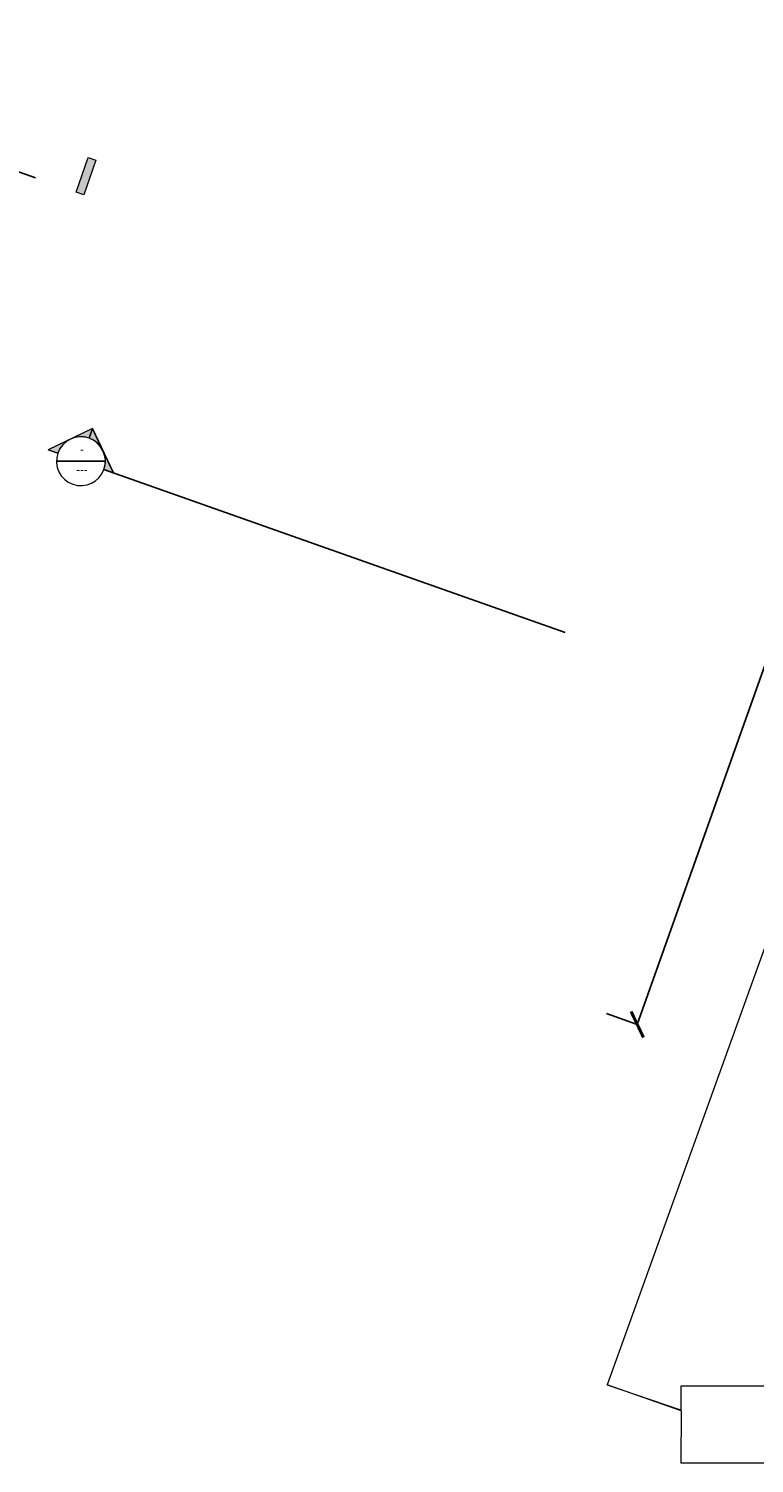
# Model space of a CAD drawing. Header units: inches. Extents: x 424 to 2043, y -237 to 445.
# Tile 151 of 256: x 563 to 580, y 16 to 51. Entities that reach past the tile are written whole.
import ezdxf

# ---------------------------------------------------------------- set-up
doc = ezdxf.new("R2010")
doc.units = ezdxf.units.IN
doc.header["$MEASUREMENT"] = 0
doc.linetypes.add('ACAD_ISO03W100', pattern=[30, 12, -18])
doc.layers.add('A-GENM', color=13, linetype='Continuous', lineweight=9)
doc.layers.add('G-ANNO-SYMB', color=111, linetype='Continuous', lineweight=9)
doc.styles.add('Arial_2', font='arial.ttf', dxfattribs={"height": 0.196707})
doc.styles.get("Standard").update_dxf_attribs({"font": 'arial.ttf'})
doc.dimstyles.new('ISO-25', dxfattribs={"dimtxt": 1.2, "dimasz": 0.5, "dimexe": 0.8, "dimexo": 50, "dimtad": 1, "dimtoh": 1, "dimdec": 1, "dimdsep": 46, "dimtxsty": 'Standard', "dimblk": 'ARCHTICK', "dimcen": 2.5, "dimadec": 0, "dimazin": 0, "dimtfac": 1, "dimtdec": 1, "dimtmove": 0, "dimatfit": 3, "dimldrblk": 'ARCHTICK', "dimfxl": 1, "dimfxlon": 1, "dimarcsym": 0})

# ---------------------------------------------------------------- blocks, each defined once
blk = doc.blocks.new('Generic Models 1 - Generic Models 1-135348-همکف')
at = {"layer": 'A-GENM'}
for p, q in [((-159.807, 0.113), (-164.572, -13.16)), ((-164.572, -13.16), (-162.799, -13.77)), ((-162.76, -13.801), (-164.572, -13.16)), ((-162.76, -13.778), (-162.76, -13.185)), ((-162.76, -13.185), (-153.56, -13.185)), ((-162.799, -13.77), (-162.76, -13.778)), ((-162.76, -13.784), (-162.799, -13.77)), ((-162.76, -13.784), (-162.76, -13.778)), ((-162.76, -13.801), (-162.76, -13.784))]:
    blk.add_line(p, q, dxfattribs=at)
blk = doc.blocks.new('Generic Models 6 - Generic Models 6-166558-همکف')
at = {"layer": 'A-GENM'}
for p in [(-162.76, -13.801), (-158.981, -15.085)]:
    blk.add_line(p, (-162.76, -15.085), dxfattribs=at)
blk = doc.blocks.new('_ArchTick')
at = {"color": 0, "linetype": 'ByBlock', "const_width": 0.15}
blk.add_lwpolyline([(-0.5, -0.5), (0.5, 0.5)], dxfattribs=at)
blk = doc.blocks.new('*D944')
at = {"color": 0, "lineweight": -2, "transparency": 16777216}
for p, q in [((601.701, 94.324), (600.947, 94.591)), ((601.701, 94.324), (577.598, 26.411)), ((577.598, 26.411), (576.844, 26.678))]:
    blk.add_line(p, q, dxfattribs=at)
at = {"layer": 'Defpoints', "color": 0, "transparency": 16777216}
for p in [(604.687, 93.264), (577.598, 26.411), (580.584, 25.351)]:
    blk.add_point(p, dxfattribs=at)
at = {"color": 0, "lineweight": -2, "transparency": 16777216, "xscale": 0.5, "yscale": 0.5, "zscale": 0.5}
for p, rotation in [((601.701, 94.324), 70.45962251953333), ((577.598, 26.411), 250.4596225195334)]:
    blk.add_blockref('_ArchTick', p, dxfattribs=dict(at, rotation=rotation))
at = {"color": 0, "transparency": 16777216, "insert": (588.493, 60.778), "char_height": 1.2, "attachment_point": 5, "rotation": 70.4596}
blk.add_mtext('72.1', dxfattribs=at)
blk = doc.blocks.new('Section - M_Section Tail - Filled-28045-زیرزمین')
at = {"layer": 'G-ANNO-SYMB'}
blk.add_hatch(color=256, dxfattribs=at).paths.add_polyline_path([(0, 0.009), (0, 0), (-0.002, 0), (-0.002, 0.009)], flags=0)
for p, q in [((0, 0.009), (-0.002, 0.009)), ((-0.002, 0.009), (-0.002, 0)), ((0, 0), (0, 0.009)), ((-0.002, 0), (0, 0))]:
    blk.add_line(p, q, dxfattribs=at)
blk = doc.blocks.new('Section - M_Section Head - Filled-1049-زیرزمین')
at = {"layer": 'G-ANNO-SYMB'}
h = blk.add_hatch(color=256, dxfattribs=at)
edge = h.paths.add_edge_path(flags=0)
edge.add_line((-0.006, 0.00849), (-0.006, 0.006))
edge.add_arc((-0.006, 0), 0.006, 90, 135)
edge.add_line((-0.01024, 0.00424), (-0.006, 0.00849))
h = blk.add_hatch(color=256, dxfattribs=at)
edge = h.paths.add_edge_path(flags=0)
edge.add_line((-0.006, 0.00849), (-0.00176, 0.00424))
edge.add_arc((-0.006, 0), 0.006, 45, 90)
edge.add_line((-0.006, 0.006), (-0.006, 0.00849))
h = blk.add_hatch(color=256, dxfattribs=at)
edge = h.paths.add_edge_path(flags=0)
edge.add_line((-0.01449, 0), (-0.01024, 0.00424))
edge.add_arc((-0.006, 0), 0.006, 135, 180)
edge.add_line((-0.012, 0), (-0.01449, 0))
h = blk.add_hatch(color=256, dxfattribs=at)
edge = h.paths.add_edge_path(flags=0)
edge.add_line((0.00249, 0), (0, 0))
edge.add_arc((-0.006, 0), 0.006, 360, 405)
edge.add_line((-0.00176, 0.00424), (0.00249, 0))
for p, q in [((-0.006, 0.00849), (-0.01449, 0)), ((-0.006, 0.00849), (-0.01024, 0.00424)), ((-0.006, 0.00849), (0.00249, 0)), ((-0.006, 0.006), (-0.006, 0.00849)), ((-0.006, 0.00849), (-0.006, 0.006)), ((-0.00176, 0.00424), (-0.006, 0.00849)), ((-0.01024, 0.00424), (-0.01449, 0)), ((0.00249, 0), (-0.00176, 0.00424)), ((-0.01449, 0), (-0.012, 0)), ((0, 0), (0.00249, 0)), ((-0.012, 0), (-0.01449, 0)), ((0, 0), (0.00249, 0))]:
    blk.add_line(p, q, dxfattribs=at)
for start, end in [(360, 180), (135, 180), (90, 135), (45, 90), (360, 45), (180, 360)]:
    blk.add_arc((-0.006, 0), 0.006, start, end, dxfattribs=at)
blk = doc.blocks.new('jhfyg')
at = {"layer": 'G-ANNO-SYMB', "color": 1, "linetype": 'ACAD_ISO03W100', "lineweight": 25}
for p, q in [((1537.93, 898.293), (1578.519, 883.924)), ((1481.984, 893.641), (1483.184, 893.641)), ((1483.15, 893.441), (1530.303, 876.748))]:
    blk.add_line(p, q, dxfattribs=at)
at = {"layer": 'G-ANNO-SYMB', "color": 1, "linetype": 'ACAD_ISO03W100', "lineweight": 25, "xscale": 99.99999999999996, "yscale": 99.99999999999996, "zscale": 99.99999999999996, "rotation": 340.5050753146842}
blk.add_blockref('Section - M_Section Head - Filled-1049-زیرزمین', (1483.15, 893.441), dxfattribs=at)
at = {"layer": 'G-ANNO-SYMB', "color": 1, "linetype": 'ACAD_ISO03W100', "lineweight": 25, "extrusion": (0, 0, -1), "xscale": 99.99999999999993, "yscale": 99.99999999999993, "zscale": 99.99999999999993, "rotation": 19.494924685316}
blk.add_blockref('Section - M_Section Tail - Filled-28045-زیرزمین', (-1578.519, 883.924), dxfattribs=at)
at = {"layer": 'G-ANNO-SYMB', "color": 1, "linetype": 'ACAD_ISO03W100', "lineweight": 25, "attachment_point": 2, "line_spacing_factor": 0.938532, "style": 'Arial_2'}
for s, insert, char_height, width in [('\\fArial|b0|i0|c178|p34|;-', (1482.609, 894.032), 0.19671, 0.10799), ('---', (1482.609, 893.533), 0.1967, 0.32398)]:
    blk.add_mtext(s, dxfattribs=dict(at, insert=insert, char_height=char_height, width=width))

msp = doc.modelspace()

# ---------------------------------------------------------------- block references
at = {"linetype": 'ACAD_ISO03W100', "lineweight": 25}
for p in [(-1014.691, -837.085), (-918.636, -853.407)]:
    msp.add_blockref('jhfyg', p, dxfattribs=at)
at = {"layer": 'A-GENM', "rotation": 359.9545470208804}
for name in ['Generic Models 1 - Generic Models 1-135348-همکف', 'Generic Models 6 - Generic Models 6-166558-همکف']:
    msp.add_blockref(name, (741.443, 30.599), dxfattribs=at)

# ---------------------------------------------------------------- dimensions: what is measured, and where the dimension line sits
dim = msp.add_aligned_dim(p1=(604.687, 93.264), p2=(580.584, 25.351), distance=-3.168, dimstyle='ISO-25')
dim.commit()
dim.dimension.update_dxf_attribs({"geometry": '*D944', "text_midpoint": (588.493, 60.778)})

doc.saveas('drawing.dxf')
